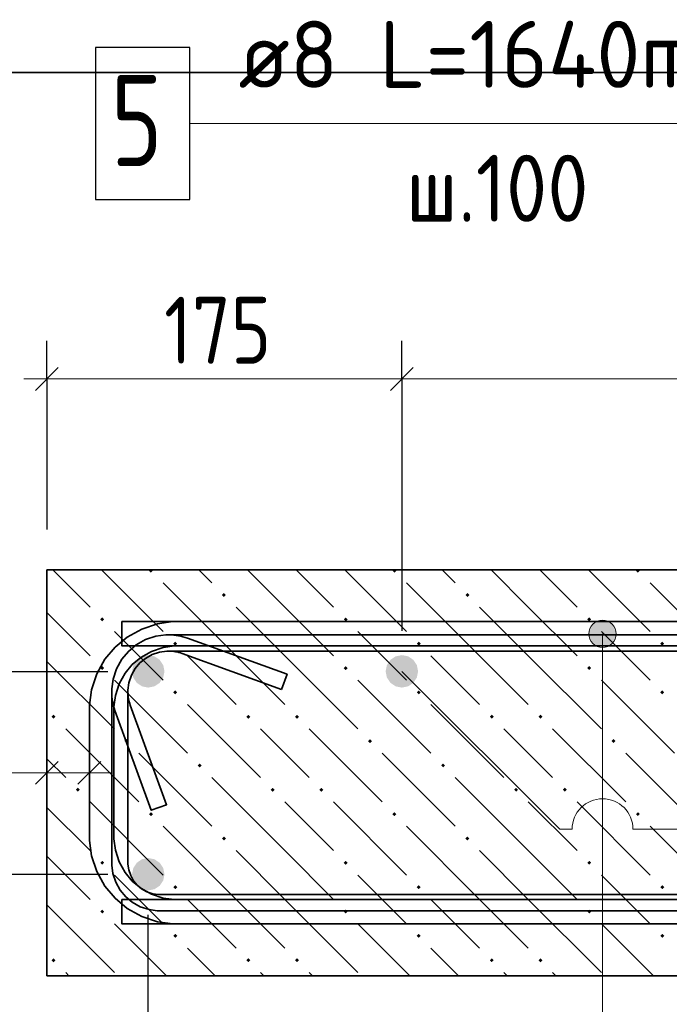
# Model space of a CAD drawing. Header units: millimetres. Extents: x 0 to 42000, y 0 to 29700.
# Tile 16 of 30: x 28828 to 30962, y 10356 to 13592. Entities that reach past the tile are written whole.
import ezdxf

# ---------------------------------------------------------------- set-up
doc = ezdxf.new("R2010")
doc.units = ezdxf.units.MM
doc.linetypes.add('______2', pattern=[270, 200, -70])
for name, color, linetype, lineweight in [('S1 ДОП Продольная арматура', 52, 'Continuous', 25), ('S1 Продольная арматура', 52, 'Continuous', 25), ('S2 ДОП Продольная арматура', 52, 'Continuous', 25), ('Standard', 7, 'Continuous', 25), ('Позиционная метка линия выноска', 7, 'Continuous', 13), ('Размерная выноска', 7, 'Continuous', 13), ('Хомут', 52, 'Continuous', 25)]:
    doc.layers.add(name, color=color, linetype=linetype, lineweight=lineweight)
doc.layers.add('ЖБ Пилон', color=7, linetype='______2', lineweight=13, true_color=0xa0a0a0)
doc.styles.add('ISOCPEUR', font='txt')

msp = doc.modelspace()

# ---------------------------------------------------------------- hatches: boundary and pattern name
at = {"layer": 'S1 ДОП Продольная арматура', "linetype": 'Continuous', "lineweight": 25, "transparency": 33554687}
msp.add_hatch(color=7, dxfattribs=at).paths.add_polyline_path([(30136.7, 11450.3), (30132.6, 11470.7), (30121.1, 11488), (30103.8, 11499.6), (30083.4, 11503.6), (30062.9, 11499.6), (30045.6, 11488), (30034.1, 11470.7), (30030, 11450.3), (30034.1, 11429.9), (30045.6, 11412.6), (30062.9, 11401), (30083.4, 11396.9), (30103.8, 11401), (30121.1, 11412.6), (30132.6, 11429.9)])
msp.add_hatch(color=7, dxfattribs=at).paths.add_polyline_path([(30136.7, 11450.3), (30132.6, 11470.7), (30121.1, 11488), (30103.8, 11499.6), (30083.4, 11503.6), (30062.9, 11499.6), (30045.6, 11488), (30034.1, 11470.7), (30030, 11450.3), (30034.1, 11429.9), (30045.6, 11412.6), (30062.9, 11401), (30083.4, 11396.9), (30103.8, 11401), (30121.1, 11412.6), (30132.6, 11429.9)])
at = {"layer": 'S1 Продольная арматура', "linetype": 'Continuous', "lineweight": 18, "transparency": 33554687}
for points in [[(29303.4, 11450.3), (29299.3, 11470.7), (29287.7, 11488), (29270.4, 11499.6), (29250, 11503.6), (29229.6, 11499.6), (29212.3, 11488), (29200.8, 11470.7), (29196.7, 11450.3), (29200.8, 11429.9), (29212.3, 11412.6), (29229.6, 11401), (29250, 11396.9), (29270.4, 11401), (29287.7, 11412.6), (29299.3, 11429.9)], [(29303.4, 11450.3), (29299.3, 11470.7), (29287.7, 11488), (29270.4, 11499.6), (29250, 11503.6), (29229.6, 11499.6), (29212.3, 11488), (29200.8, 11470.7), (29196.7, 11450.3), (29200.8, 11429.9), (29212.3, 11412.6), (29229.6, 11401), (29250, 11396.9), (29270.4, 11401), (29287.7, 11412.6), (29299.3, 11429.9)], [(29303.4, 10783.6), (29299.3, 10804), (29287.7, 10821.3), (29270.4, 10832.9), (29250, 10837), (29229.6, 10832.9), (29212.3, 10821.3), (29200.8, 10804), (29196.7, 10783.6), (29200.8, 10763.2), (29212.3, 10745.9), (29229.6, 10734.3), (29250, 10730.3), (29270.4, 10734.3), (29287.7, 10745.9), (29299.3, 10763.2)], [(29303.4, 10783.6), (29299.3, 10804), (29287.7, 10821.3), (29270.4, 10832.9), (29250, 10837), (29229.6, 10832.9), (29212.3, 10821.3), (29200.8, 10804), (29196.7, 10783.6), (29200.8, 10763.2), (29212.3, 10745.9), (29229.6, 10734.3), (29250, 10730.3), (29270.4, 10734.3), (29287.7, 10745.9), (29299.3, 10763.2)]]:
    msp.add_hatch(color=7, dxfattribs=at).paths.add_polyline_path(points)
at = {"layer": 'ЖБ Пилон', "linetype": 'Continuous', "lineweight": 18, "transparency": 33554687}
for points in [[(29252.2, 11781.1), (29254.7, 11783.6), (29262.7, 11783.6), (29265.2, 11781.1), (29258.7, 11774.6)], [(30052.2, 11781.1), (30054.7, 11783.6), (30062.7, 11783.6), (30065.2, 11781.1), (30058.7, 11774.6)], [(30852.2, 11781.1), (30854.7, 11783.6), (30862.7, 11783.6), (30865.2, 11781.1), (30858.7, 11774.6)], [(29492.2, 11701.1), (29498.7, 11707.6), (29505.2, 11701.1), (29498.7, 11694.6)], [(30292.2, 11701.1), (30298.7, 11707.6), (30305.2, 11701.1), (30298.7, 11694.6)], [(29092.2, 11621.1), (29098.7, 11627.6), (29105.2, 11621.1), (29098.7, 11614.6)], [(29892.2, 11621.1), (29898.7, 11627.6), (29905.2, 11621.1), (29898.7, 11614.6)], [(30692.2, 11621.1), (30698.7, 11627.6), (30705.2, 11621.1), (30698.7, 11614.6)], [(29332.2, 11541.1), (29338.7, 11547.6), (29345.2, 11541.1), (29338.7, 11534.6)], [(30132.2, 11541.1), (30138.7, 11547.6), (30145.2, 11541.1), (30138.7, 11534.6)], [(30932.2, 11541.1), (30938.7, 11547.6), (30945.2, 11541.1), (30938.7, 11534.6)], [(29092.2, 11461.1), (29098.7, 11467.6), (29105.2, 11461.1), (29098.7, 11454.6)], [(29892.2, 11461.1), (29898.7, 11467.6), (29905.2, 11461.1), (29898.7, 11454.6)], [(30692.2, 11461.1), (30698.7, 11467.6), (30705.2, 11461.1), (30698.7, 11454.6)], [(29332.2, 11381.1), (29338.7, 11387.6), (29345.2, 11381.1), (29338.7, 11374.6)], [(30132.2, 11381.1), (30138.7, 11387.6), (30145.2, 11381.1), (30138.7, 11374.6)], [(30932.2, 11381.1), (30938.7, 11387.6), (30945.2, 11381.1), (30938.7, 11374.6)], [(28932.2, 11301.1), (28938.7, 11307.6), (28945.2, 11301.1), (28938.7, 11294.6)], [(29572.2, 11301.1), (29578.7, 11307.6), (29585.2, 11301.1), (29578.7, 11294.6)], [(29732.2, 11301.1), (29738.7, 11307.6), (29745.2, 11301.1), (29738.7, 11294.6)], [(30372.2, 11301.1), (30378.7, 11307.6), (30385.2, 11301.1), (30378.7, 11294.6)], [(30532.2, 11301.1), (30538.7, 11307.6), (30545.2, 11301.1), (30538.7, 11294.6)], [(29172.2, 11221.1), (29178.7, 11227.6), (29185.2, 11221.1), (29178.7, 11214.6)], [(29972.2, 11221.1), (29978.7, 11227.6), (29985.2, 11221.1), (29978.7, 11214.6)], [(30772.2, 11221.1), (30778.7, 11227.6), (30785.2, 11221.1), (30778.7, 11214.6)], [(29412.2, 11141.1), (29418.7, 11147.6), (29425.2, 11141.1), (29418.7, 11134.6)], [(30212.2, 11141.1), (30218.7, 11147.6), (30225.2, 11141.1), (30218.7, 11134.6)], [(29012.2, 11061.1), (29018.7, 11067.6), (29025.2, 11061.1), (29018.7, 11054.6)], [(29652.2, 11061.1), (29658.7, 11067.6), (29665.2, 11061.1), (29658.7, 11054.6)], [(29812.2, 11061.1), (29818.7, 11067.6), (29825.2, 11061.1), (29818.7, 11054.6)], [(30452.2, 11061.1), (30458.7, 11067.6), (30465.2, 11061.1), (30458.7, 11054.6)], [(30612.2, 11061.1), (30618.7, 11067.6), (30625.2, 11061.1), (30618.7, 11054.6)], [(29252.2, 10981.1), (29258.7, 10987.6), (29265.2, 10981.1), (29258.7, 10974.6)], [(30052.2, 10981.1), (30058.7, 10987.6), (30065.2, 10981.1), (30058.7, 10974.6)], [(30852.2, 10981.1), (30858.7, 10987.6), (30865.2, 10981.1), (30858.7, 10974.6)], [(29492.2, 10901.1), (29498.7, 10907.6), (29505.2, 10901.1), (29498.7, 10894.6)], [(30292.2, 10901.1), (30298.7, 10907.6), (30305.2, 10901.1), (30298.7, 10894.6)], [(29092.2, 10821.1), (29098.7, 10827.6), (29105.2, 10821.1), (29098.7, 10814.6)], [(29892.2, 10821.1), (29898.7, 10827.6), (29905.2, 10821.1), (29898.7, 10814.6)], [(30692.2, 10821.1), (30698.7, 10827.6), (30705.2, 10821.1), (30698.7, 10814.6)], [(29332.2, 10741.1), (29338.7, 10747.6), (29345.2, 10741.1), (29338.7, 10734.6)], [(30132.2, 10741.1), (30138.7, 10747.6), (30145.2, 10741.1), (30138.7, 10734.6)], [(30932.2, 10741.1), (30938.7, 10747.6), (30945.2, 10741.1), (30938.7, 10734.6)], [(29092.2, 10661.1), (29098.7, 10667.6), (29105.2, 10661.1), (29098.7, 10654.6)], [(29892.2, 10661.1), (29898.7, 10667.6), (29905.2, 10661.1), (29898.7, 10654.6)], [(30692.2, 10661.1), (30698.7, 10667.6), (30705.2, 10661.1), (30698.7, 10654.6)], [(29332.2, 10581.1), (29338.7, 10587.6), (29345.2, 10581.1), (29338.7, 10574.6)], [(30132.2, 10581.1), (30138.7, 10587.6), (30145.2, 10581.1), (30138.7, 10574.6)], [(30932.2, 10581.1), (30938.7, 10587.6), (30945.2, 10581.1), (30938.7, 10574.6)], [(28932.2, 10501.1), (28938.7, 10507.6), (28945.2, 10501.1), (28938.7, 10494.6)], [(29572.2, 10501.1), (29578.7, 10507.6), (29585.2, 10501.1), (29578.7, 10494.6)], [(29732.2, 10501.1), (29738.7, 10507.6), (29745.2, 10501.1), (29738.7, 10494.6)], [(30372.2, 10501.1), (30378.7, 10507.6), (30385.2, 10501.1), (30378.7, 10494.6)], [(30532.2, 10501.1), (30538.7, 10507.6), (30545.2, 10501.1), (30538.7, 10494.6)]]:
    msp.add_hatch(color=7, dxfattribs=at).paths.add_polyline_path(points, flags=16)
at = {"layer": 'Позиционная метка линия выноска', "linetype": 'Continuous', "lineweight": 13, "transparency": 33554687}
for points in [[(30720.1, 11612.3), (30765.1, 11612.3), (30742.6, 11618.6)], [(30697.6, 11573.6), (30787.6, 11573.6), (30781.3, 11596.1)], [(30697.6, 11573.6), (30781.3, 11596.1), (30703.9, 11596.1)], [(30703.9, 11596.1), (30781.3, 11596.1), (30765.1, 11612.3)], [(30703.9, 11596.1), (30765.1, 11612.3), (30720.1, 11612.3)], [(30703.9, 11551.1), (30787.6, 11573.6), (30697.6, 11573.6)], [(30703.9, 11551.1), (30781.3, 11551.1), (30787.6, 11573.6)], [(30720.1, 11534.9), (30781.3, 11551.1), (30703.9, 11551.1)], [(30720.1, 11534.9), (30765.1, 11534.9), (30781.3, 11551.1)], [(30765.1, 11534.9), (30720.1, 11534.9), (30742.6, 11528.6)]]:
    msp.add_hatch(color=7, dxfattribs=at).paths.add_polyline_path(points)

# ---------------------------------------------------------------- linework, layer by layer
at = {"layer": 'S2 ДОП Продольная арматура', "color": 7, "linetype": 'Continuous', "lineweight": 35, "transparency": 33554687}
for points in [[(35336.7, 10620.3), (29331.1, 10620.3), (29280.9, 10627.3), (29228.6, 10644.5), (29180.5, 10671.4), (29140.9, 10704.5), (29107.8, 10744.1), (29080.9, 10792.2), (29063.7, 10844.5), (29056.7, 10894.7), (29056.7, 11339.2), (29063.7, 11389.4), (29080.9, 11441.7), (29107.8, 11489.8), (29140.9, 11529.4), (29180.5, 11562.5), (29228.6, 11589.4), (29280.9, 11606.6), (29331.1, 11613.6), (35336.7, 11613.6)], [(35336.7, 10620.3), (29331.1, 10620.3), (29280.9, 10627.3), (29228.6, 10644.5), (29180.5, 10671.4), (29140.9, 10704.5), (29107.8, 10744.1), (29080.9, 10792.2), (29063.7, 10844.5), (29056.7, 10894.7), (29056.7, 11339.2), (29063.7, 11389.4), (29080.9, 11441.7), (29107.8, 11489.8), (29140.9, 11529.4), (29180.5, 11562.5), (29228.6, 11589.4), (29280.9, 11606.6), (29331.1, 11613.6), (35336.7, 11613.6)], [(35336.7, 10620.3), (29331.1, 10620.3), (29280.9, 10627.3), (29228.6, 10644.5), (29180.5, 10671.4), (29140.9, 10704.5), (29107.8, 10744.1), (29080.9, 10792.2), (29063.7, 10844.5), (29056.7, 10894.7), (29056.7, 11339.2), (29063.7, 11389.4), (29080.9, 11441.7), (29107.8, 11489.8), (29140.9, 11529.4), (29180.5, 11562.5), (29228.6, 11589.4), (29280.9, 11606.6), (29331.1, 11613.6), (35336.7, 11613.6)], [(35336.7, 10620.3), (29331.1, 10620.3), (29280.9, 10627.3), (29228.6, 10644.5), (29180.5, 10671.4), (29140.9, 10704.5), (29107.8, 10744.1), (29080.9, 10792.2), (29063.7, 10844.5), (29056.7, 10894.7), (29056.7, 11339.2), (29063.7, 11389.4), (29080.9, 11441.7), (29107.8, 11489.8), (29140.9, 11529.4), (29180.5, 11562.5), (29228.6, 11589.4), (29280.9, 11606.6), (29331.1, 11613.6), (35336.7, 11613.6)], [(29163.4, 11613.6), (35168.9, 11613.6)], [(35163.4, 11533.6), (29163.4, 11533.6), (29163.4, 11613.6)], [(29163.4, 11613.6), (35168.9, 11613.6)], [(35163.4, 11533.6), (29163.4, 11533.6), (29163.4, 11613.6)], [(29163.4, 11613.6), (35168.9, 11613.6)], [(35163.4, 11533.6), (29163.4, 11533.6), (29163.4, 11613.6)], [(29163.4, 11613.6), (35168.9, 11613.6)], [(35163.4, 11533.6), (29163.4, 11533.6), (29163.4, 11613.6)], [(35336.7, 11533.6), (29336.7, 11533.6), (29299.1, 11528.4), (29261, 11515.8), (29226.1, 11496.3), (29197.7, 11472.6), (29174, 11444.2), (29154.5, 11409.3), (29141.9, 11371.2), (29136.7, 11333.7), (29136.7, 10900.2), (29141.9, 10862.7), (29154.5, 10824.6), (29174, 10789.7), (29197.7, 10761.3), (29226.1, 10737.6), (29261, 10718.1), (29299.1, 10705.5), (29336.7, 10700.3), (35336.7, 10700.3)], [(35336.7, 11533.6), (29336.7, 11533.6), (29299.1, 11528.4), (29261, 11515.8), (29226.1, 11496.3), (29197.7, 11472.6), (29174, 11444.2), (29154.5, 11409.3), (29141.9, 11371.2), (29136.7, 11333.7), (29136.7, 10900.2), (29141.9, 10862.7), (29154.5, 10824.6), (29174, 10789.7), (29197.7, 10761.3), (29226.1, 10737.6), (29261, 10718.1), (29299.1, 10705.5), (29336.7, 10700.3), (35336.7, 10700.3)], [(35336.7, 11533.6), (29336.7, 11533.6), (29299.1, 11528.4), (29261, 11515.8), (29226.1, 11496.3), (29197.7, 11472.6), (29174, 11444.2), (29154.5, 11409.3), (29141.9, 11371.2), (29136.7, 11333.7), (29136.7, 10900.2), (29141.9, 10862.7), (29154.5, 10824.6), (29174, 10789.7), (29197.7, 10761.3), (29226.1, 10737.6), (29261, 10718.1), (29299.1, 10705.5), (29336.7, 10700.3), (35336.7, 10700.3)], [(35336.7, 11533.6), (29336.7, 11533.6), (29299.1, 11528.4), (29261, 11515.8), (29226.1, 11496.3), (29197.7, 11472.6), (29174, 11444.2), (29154.5, 11409.3), (29141.9, 11371.2), (29136.7, 11333.7), (29136.7, 10900.2), (29141.9, 10862.7), (29154.5, 10824.6), (29174, 10789.7), (29197.7, 10761.3), (29226.1, 10737.6), (29261, 10718.1), (29299.1, 10705.5), (29336.7, 10700.3), (35336.7, 10700.3)], [(35168.9, 10620.3), (29163.4, 10620.3), (29163.4, 10700.3), (35163.4, 10700.3)], [(35168.9, 10620.3), (29163.4, 10620.3), (29163.4, 10700.3), (35163.4, 10700.3)], [(35168.9, 10620.3), (29163.4, 10620.3), (29163.4, 10700.3), (35163.4, 10700.3)], [(35168.9, 10620.3), (29163.4, 10620.3), (29163.4, 10700.3), (35163.4, 10700.3)]]:
    msp.add_lwpolyline(points, dxfattribs=at)
at = {"layer": 'Standard', "color": 7, "linetype": 'Continuous', "lineweight": -3, "transparency": 33554687}
for p, q in [((28916.7, 12411), (28916.7, 12536)), ((30083.4, 12411), (30083.4, 12536)), ((28916.7, 12411), (28916.7, 12286)), ((28916.7, 12411), (28916.7, 11916.9)), ((30083.4, 12411), (30083.4, 12286)), ((30083.4, 12411), (30083.4, 11583.6)), ((28127.4, 11450.3), (29116.7, 11450.3)), ((28916.7, 11116.9), (28916.7, 11241.9)), ((29056.7, 11116.9), (29056.7, 11241.9)), ((28916.7, 11116.9), (28916.7, 10991.9)), ((29056.7, 11116.9), (29056.7, 10991.9)), ((28127.4, 10783.6), (29116.7, 10783.6))]:
    msp.add_line(p, q, dxfattribs=at)
at = {"layer": 'Standard', "color": 7, "linetype": 'Continuous', "lineweight": 25, "transparency": 33554687}
for p, q in [((28879.2, 12373.5), (28954.2, 12448.5)), ((30045.9, 12373.5), (30120.9, 12448.5)), ((28954.2, 11154.4), (28879.2, 11079.4)), ((29094.2, 11154.4), (29019.2, 11079.4))]:
    msp.add_line(p, q, dxfattribs=at)
at = {"layer": 'Standard', "color": 7, "linetype": 'Continuous', "lineweight": 13, "transparency": 33554687}
for p, q in [((28916.7, 12411), (28841.7, 12411)), ((28916.7, 12411), (30083.4, 12411)), ((30083.4, 12411), (35083.4, 12411)), ((28916.7, 11116.9), (28841.7, 11116.9)), ((29056.7, 11116.9), (28916.7, 11116.9)), ((29056.7, 11116.9), (29131.7, 11116.9))]:
    msp.add_line(p, q, dxfattribs=at)
at = {"layer": 'Standard', "color": 254, "linetype": 'Continuous', "lineweight": 35, "true_color": 0xc4c4ff, "transparency": 33554687}
msp.add_lwpolyline([(26051.1, 8262.8), (38059.2, 8262.8), (38059.2, 13417.7), (26051.1, 13417.7), (26051.1, 8262.8)], dxfattribs=at)
at = {"layer": 'Standard', "color": 7, "linetype": 'Continuous', "lineweight": -3, "transparency": 33554687}
msp.add_lwpolyline([(29250, 9596.7), (29250, 9613.7), (29250, 9613.7), (29250, 9613.7), (29250, 9613.7), (29250, 9613.7), (29250, 9613.7), (29250, 9613.7), (29250, 9613.7), (29250, 10650.3)], dxfattribs=at)
at = {"layer": 'ЖБ Пилон', "color": 7, "linetype": 'Continuous', "lineweight": 35, "transparency": 33554687}
for p, q in [((28916.7, 11783.6), (28916.7, 10450.3)), ((35583.4, 11783.6), (28916.7, 11783.6)), ((28916.7, 10450.3), (35583.4, 10450.3))]:
    msp.add_line(p, q, dxfattribs=at)
at = {"layer": 'ЖБ Пилон', "color": 9, "linetype": 'Continuous', "lineweight": 18, "true_color": 0xc7c7c7, "transparency": 33554687}
for p, q in [((28936.2, 11783.6), (29058.7, 11661.1)), ((29096.2, 11783.6), (29298.7, 11581.1)), ((29416.2, 11783.6), (29458.7, 11741.1)), ((29698.7, 11661.1), (29576.2, 11783.6)), ((29736.2, 11783.6), (29858.7, 11661.1)), ((29896.2, 11783.6), (30098.7, 11581.1)), ((30216.2, 11783.6), (30258.7, 11741.1)), ((30498.7, 11661.1), (30376.2, 11783.6)), ((30536.2, 11783.6), (30658.7, 11661.1)), ((30696.2, 11783.6), (30898.7, 11581.1)), ((29538.7, 11501.1), (29298.7, 11741.1)), ((30338.7, 11501.1), (30098.7, 11741.1)), ((31138.7, 11501.1), (30898.7, 11741.1)), ((29538.7, 11661.1), (29698.7, 11501.1)), ((29698.7, 11661.1), (29858.7, 11501.1)), ((30338.7, 11661.1), (30498.7, 11501.1)), ((30498.7, 11661.1), (30658.7, 11501.1)), ((28916.7, 11643.1), (29058.7, 11501.1)), ((29218.7, 11501.1), (29138.7, 11581.1)), ((30018.7, 11501.1), (29938.7, 11581.1)), ((30818.7, 11501.1), (30738.7, 11581.1)), ((29298.7, 11421.1), (29218.7, 11501.1)), ((29378.7, 11501.1), (29538.7, 11341.1)), ((29538.7, 11501.1), (29698.7, 11341.1)), ((29698.7, 11501.1), (29938.7, 11261.1)), ((30098.7, 11421.1), (30018.7, 11501.1)), ((30178.7, 11501.1), (30338.7, 11341.1)), ((30338.7, 11501.1), (30498.7, 11341.1)), ((30498.7, 11501.1), (30738.7, 11261.1)), ((30898.7, 11421.1), (30818.7, 11501.1)), ((28916.7, 11483.1), (29138.7, 11261.1)), ((29138.7, 11421.1), (29378.7, 11181.1)), ((29938.7, 11421.1), (30178.7, 11181.1)), ((30738.7, 11421.1), (30978.7, 11181.1)), ((29378.7, 11341.1), (29618.7, 11101.1)), ((30178.7, 11341.1), (30418.7, 11101.1)), ((28978.7, 11261.1), (29218.7, 11021.1)), ((29698.7, 11181.1), (29618.7, 11261.1)), ((29778.7, 11261.1), (30018.7, 11021.1)), ((30498.7, 11181.1), (30418.7, 11261.1)), ((30578.7, 11261.1), (30818.7, 11021.1)), ((28978.7, 11101.1), (28916.7, 11163.1)), ((29218.7, 11181.1), (29458.7, 10941.1)), ((29778.7, 11101.1), (29698.7, 11181.1)), ((30018.7, 11181.1), (30258.7, 10941.1)), ((30578.7, 11101.1), (30498.7, 11181.1)), ((30818.7, 11181.1), (31058.7, 10941.1)), ((29698.7, 10861.1), (29458.7, 11101.1)), ((30498.7, 10861.1), (30258.7, 11101.1)), ((28916.7, 11003.1), (29058.7, 10861.1)), ((29058.7, 11021.1), (29298.7, 10781.1)), ((29698.7, 11021.1), (29858.7, 10861.1)), ((29858.7, 11021.1), (30098.7, 10781.1)), ((30498.7, 11021.1), (30658.7, 10861.1)), ((30658.7, 11021.1), (30898.7, 10781.1)), ((29538.7, 10701.1), (29298.7, 10941.1)), ((30338.7, 10701.1), (30098.7, 10941.1)), ((31138.7, 10701.1), (30898.7, 10941.1)), ((28916.7, 10843.1), (29058.7, 10701.1)), ((29538.7, 10861.1), (29698.7, 10701.1)), ((29698.7, 10861.1), (29858.7, 10701.1)), ((30338.7, 10861.1), (30498.7, 10701.1)), ((30498.7, 10861.1), (30658.7, 10701.1)), ((29218.7, 10701.1), (29138.7, 10781.1)), ((30018.7, 10701.1), (29938.7, 10781.1)), ((30818.7, 10701.1), (30738.7, 10781.1)), ((28916.7, 10683.1), (29138.7, 10461.1)), ((29298.7, 10621.1), (29218.7, 10701.1)), ((29378.7, 10701.1), (29538.7, 10541.1)), ((29538.7, 10701.1), (29698.7, 10541.1)), ((29698.7, 10701.1), (29938.7, 10461.1)), ((30098.7, 10621.1), (30018.7, 10701.1)), ((30178.7, 10701.1), (30338.7, 10541.1)), ((30338.7, 10701.1), (30498.7, 10541.1)), ((30498.7, 10701.1), (30738.7, 10461.1)), ((30898.7, 10621.1), (30818.7, 10701.1)), ((29138.7, 10621.1), (29309.5, 10450.3)), ((29938.7, 10621.1), (30109.5, 10450.3)), ((30738.7, 10621.1), (30909.5, 10450.3)), ((29378.7, 10541.1), (29469.5, 10450.3)), ((30178.7, 10541.1), (30269.5, 10450.3)), ((28978.7, 10461.1), (28989.5, 10450.3)), ((29629.5, 10450.3), (29618.7, 10461.1)), ((29778.7, 10461.1), (29789.5, 10450.3)), ((30429.5, 10450.3), (30418.7, 10461.1)), ((30578.7, 10461.1), (30589.5, 10450.3))]:
    msp.add_line(p, q, dxfattribs=at)
at = {"layer": 'Позиционная метка линия выноска', "color": 7, "linetype": 'Continuous', "lineweight": 13, "transparency": 33554687}
for p, q in [((30742.6, 11618.6), (30742.6, 11618.6)), ((30697.6, 11573.6), (30697.6, 11573.6)), ((30787.6, 11573.6), (30787.6, 11573.6)), ((30742.6, 11528.6), (30742.6, 11528.6))]:
    msp.add_line(p, q, dxfattribs=at)
for points in [[(29387, 13250.3), (31560.3, 13250.3), (31560.3, 11116.9), (31156.7, 11116.9)], [(28416, 8460.3), (30742.6, 8460.3), (30742.6, 11573.6)], [(30642.6, 10931.7), (30601.9, 10931.7), (30083.4, 11450.3)], [(31753.4, 11120.3), (31564.8, 10931.7), (30842.6, 10931.7)]]:
    msp.add_lwpolyline(points, dxfattribs=at)
msp.add_circle((30742.6, 11573.6), 45, dxfattribs=at)
msp.add_arc((30742.6, 10931.7), 100, 0, 180, dxfattribs=at)
at = {"layer": 'Размерная выноска', "color": 7, "linetype": 'Continuous', "lineweight": 13, "transparency": 33554687}
msp.add_line((28916.7, 11116.9), (28486.5, 11116.9), dxfattribs=at)
at = {"layer": 'Хомут', "color": 7, "linetype": 'Continuous', "lineweight": 25, "transparency": 33554687}
msp.add_lwpolyline([(29077, 13000.3), (29387, 13000.3), (29387, 13500.3), (29077, 13500.3), (29077, 13000.3)], dxfattribs=at)
at = {"layer": 'Хомут', "color": 7, "linetype": 'Continuous', "lineweight": 35, "transparency": 33554687}
for points in [[(33216.5, 11516.9), (29311.6, 11516.9), (29287.5, 11513.6), (29263.1, 11505.5), (29240.7, 11493), (29222.5, 11477.8), (29207.3, 11459.6), (29194.8, 11437.3), (29186.7, 11412.8), (29183.4, 11388.7), (29183.4, 11382.5), (29183.5, 11376.9), (29183.9, 11371.4), (29184.5, 11365.9), (29185.4, 11360.5), (29186.5, 11355.1), (29187.7, 11349.7), (29189.3, 11344.4), (29191, 11339.1), (29310, 11012.2), (29259.8, 10994), (29140.6, 11321.6), (29138.3, 11328.8), (29136.2, 11336.2), (29134.4, 11343.7), (29132.9, 11351.2), (29131.7, 11358.8), (29130.8, 11366.4), (29130.3, 11374.1), (29130, 11381.6), (29130, 11392.4), (29134.6, 11425), (29145.7, 11458.8), (29163.2, 11490), (29184.6, 11515.7), (29210.3, 11537.1), (29241.5, 11554.6), (29275.3, 11565.8), (29307.9, 11570.3), (33220.2, 11570.3)], [(33220.2, 10663.6), (29279.8, 10663.6), (29252.5, 10667.4), (29224, 10676.8), (29197.7, 10691.5), (29176, 10709.6), (29157.9, 10731.3), (29143.2, 10757.5), (29133.8, 10786.1), (29130, 10813.4), (29130, 11392.4), (29134.6, 11425), (29145.7, 11458.8), (29163.2, 11490), (29184.6, 11515.7), (29210.3, 11537.1), (29241.5, 11554.6), (29275.3, 11565.8), (29307.9, 11570.3), (29318.7, 11570.3), (29326.2, 11570), (29333.9, 11569.5), (29341.5, 11568.6), (29349.1, 11567.4), (29356.6, 11566), (29364.1, 11564.2), (29371.5, 11562), (29378.7, 11559.7), (29706.3, 11440.5), (29688.1, 11390.3)], [(33216.5, 11516.9), (29311.6, 11516.9), (29287.5, 11513.6), (29263.1, 11505.5), (29240.7, 11493), (29222.5, 11477.8), (29207.3, 11459.6), (29194.8, 11437.3), (29186.7, 11412.8), (29183.4, 11388.7), (29183.4, 11382.5), (29183.5, 11376.9), (29183.9, 11371.4), (29184.5, 11365.9), (29185.4, 11360.5), (29186.5, 11355.1), (29187.7, 11349.7), (29189.3, 11344.4), (29191, 11339.1), (29310, 11012.2), (29259.8, 10994), (29140.6, 11321.6), (29138.3, 11328.8), (29136.2, 11336.2), (29134.4, 11343.7), (29132.9, 11351.2), (29131.7, 11358.8), (29130.8, 11366.4), (29130.3, 11374.1), (29130, 11381.6), (29130, 11392.4), (29134.6, 11425), (29145.7, 11458.8), (29163.2, 11490), (29184.6, 11515.7), (29210.3, 11537.1), (29241.5, 11554.6), (29275.3, 11565.8), (29307.9, 11570.3), (33220.2, 11570.3)], [(33220.2, 10663.6), (29279.8, 10663.6), (29252.5, 10667.4), (29224, 10676.8), (29197.7, 10691.5), (29176, 10709.6), (29157.9, 10731.3), (29143.2, 10757.5), (29133.8, 10786.1), (29130, 10813.4), (29130, 11392.4), (29134.6, 11425), (29145.7, 11458.8), (29163.2, 11490), (29184.6, 11515.7), (29210.3, 11537.1), (29241.5, 11554.6), (29275.3, 11565.8), (29307.9, 11570.3), (29318.7, 11570.3), (29326.2, 11570), (29333.9, 11569.5), (29341.5, 11568.6), (29349.1, 11567.4), (29356.6, 11566), (29364.1, 11564.2), (29371.5, 11562), (29378.7, 11559.7), (29706.3, 11440.5), (29688.1, 11390.3)], [(33216.5, 11516.9), (29311.6, 11516.9), (29287.5, 11513.6), (29263.1, 11505.5), (29240.7, 11493), (29222.5, 11477.8), (29207.3, 11459.6), (29194.8, 11437.3), (29186.7, 11412.8), (29183.4, 11388.7), (29183.4, 11382.5), (29183.5, 11376.9), (29183.9, 11371.4), (29184.5, 11365.9), (29185.4, 11360.5), (29186.5, 11355.1), (29187.7, 11349.7), (29189.3, 11344.4), (29191, 11339.1), (29310, 11012.2), (29259.8, 10994), (29140.6, 11321.6), (29138.3, 11328.8), (29136.2, 11336.2), (29134.4, 11343.7), (29132.9, 11351.2), (29131.7, 11358.8), (29130.8, 11366.4), (29130.3, 11374.1), (29130, 11381.6), (29130, 11392.4), (29134.6, 11425), (29145.7, 11458.8), (29163.2, 11490), (29184.6, 11515.7), (29210.3, 11537.1), (29241.5, 11554.6), (29275.3, 11565.8), (29307.9, 11570.3), (33220.2, 11570.3)], [(33220.2, 10663.6), (29279.8, 10663.6), (29252.5, 10667.4), (29224, 10676.8), (29197.7, 10691.5), (29176, 10709.6), (29157.9, 10731.3), (29143.2, 10757.5), (29133.8, 10786.1), (29130, 10813.4), (29130, 11392.4), (29134.6, 11425), (29145.7, 11458.8), (29163.2, 11490), (29184.6, 11515.7), (29210.3, 11537.1), (29241.5, 11554.6), (29275.3, 11565.8), (29307.9, 11570.3), (29318.7, 11570.3), (29326.2, 11570), (29333.9, 11569.5), (29341.5, 11568.6), (29349.1, 11567.4), (29356.6, 11566), (29364.1, 11564.2), (29371.5, 11562), (29378.7, 11559.7), (29706.3, 11440.5), (29688.1, 11390.3)], [(33216.5, 11516.9), (29311.6, 11516.9), (29287.5, 11513.6), (29263.1, 11505.5), (29240.7, 11493), (29222.5, 11477.8), (29207.3, 11459.6), (29194.8, 11437.3), (29186.7, 11412.8), (29183.4, 11388.7), (29183.4, 11382.5), (29183.5, 11376.9), (29183.9, 11371.4), (29184.5, 11365.9), (29185.4, 11360.5), (29186.5, 11355.1), (29187.7, 11349.7), (29189.3, 11344.4), (29191, 11339.1), (29310, 11012.2), (29259.8, 10994), (29140.6, 11321.6), (29138.3, 11328.8), (29136.2, 11336.2), (29134.4, 11343.7), (29132.9, 11351.2), (29131.7, 11358.8), (29130.8, 11366.4), (29130.3, 11374.1), (29130, 11381.6), (29130, 11392.4), (29134.6, 11425), (29145.7, 11458.8), (29163.2, 11490), (29184.6, 11515.7), (29210.3, 11537.1), (29241.5, 11554.6), (29275.3, 11565.8), (29307.9, 11570.3), (33220.2, 11570.3)], [(33220.2, 10663.6), (29279.8, 10663.6), (29252.5, 10667.4), (29224, 10676.8), (29197.7, 10691.5), (29176, 10709.6), (29157.9, 10731.3), (29143.2, 10757.5), (29133.8, 10786.1), (29130, 10813.4), (29130, 11392.4), (29134.6, 11425), (29145.7, 11458.8), (29163.2, 11490), (29184.6, 11515.7), (29210.3, 11537.1), (29241.5, 11554.6), (29275.3, 11565.8), (29307.9, 11570.3), (29318.7, 11570.3), (29326.2, 11570), (29333.9, 11569.5), (29341.5, 11568.6), (29349.1, 11567.4), (29356.6, 11566), (29364.1, 11564.2), (29371.5, 11562), (29378.7, 11559.7), (29706.3, 11440.5), (29688.1, 11390.3)], [(33216.5, 11516.9), (29311.6, 11516.9), (29287.5, 11513.6), (29263.1, 11505.5), (29240.7, 11493), (29222.5, 11477.8), (29207.3, 11459.6), (29194.8, 11437.3), (29186.7, 11412.8), (29183.4, 11388.7), (29183.4, 11382.5), (29183.5, 11376.9), (29183.9, 11371.4), (29184.5, 11365.9), (29185.4, 11360.5), (29186.5, 11355.1), (29187.7, 11349.7), (29189.3, 11344.4), (29191, 11339.1), (29310, 11012.2), (29259.8, 10994), (29140.6, 11321.6), (29138.3, 11328.8), (29136.2, 11336.2), (29134.4, 11343.7), (29132.9, 11351.2), (29131.7, 11358.8), (29130.8, 11366.4), (29130.3, 11374.1), (29130, 11381.6), (29130, 11392.4), (29134.6, 11425), (29145.7, 11458.8), (29163.2, 11490), (29184.6, 11515.7), (29210.3, 11537.1), (29241.5, 11554.6), (29275.3, 11565.8), (29307.9, 11570.3), (33220.2, 11570.3)], [(33220.2, 10663.6), (29279.8, 10663.6), (29252.5, 10667.4), (29224, 10676.8), (29197.7, 10691.5), (29176, 10709.6), (29157.9, 10731.3), (29143.2, 10757.5), (29133.8, 10786.1), (29130, 10813.4), (29130, 11392.4), (29134.6, 11425), (29145.7, 11458.8), (29163.2, 11490), (29184.6, 11515.7), (29210.3, 11537.1), (29241.5, 11554.6), (29275.3, 11565.8), (29307.9, 11570.3), (29318.7, 11570.3), (29326.2, 11570), (29333.9, 11569.5), (29341.5, 11568.6), (29349.1, 11567.4), (29356.6, 11566), (29364.1, 11564.2), (29371.5, 11562), (29378.7, 11559.7), (29706.3, 11440.5), (29688.1, 11390.3)], [(33216.5, 11516.9), (29311.6, 11516.9), (29287.5, 11513.6), (29263.1, 11505.5), (29240.7, 11493), (29222.5, 11477.8), (29207.3, 11459.6), (29194.8, 11437.3), (29186.7, 11412.8), (29183.4, 11388.7), (29183.4, 11382.5), (29183.5, 11376.9), (29183.9, 11371.4), (29184.5, 11365.9), (29185.4, 11360.5), (29186.5, 11355.1), (29187.7, 11349.7), (29189.3, 11344.4), (29191, 11339.1), (29310, 11012.2), (29259.8, 10994), (29140.6, 11321.6), (29138.3, 11328.8), (29136.2, 11336.2), (29134.4, 11343.7), (29132.9, 11351.2), (29131.7, 11358.8), (29130.8, 11366.4), (29130.3, 11374.1), (29130, 11381.6), (29130, 11392.4), (29134.6, 11425), (29145.7, 11458.8), (29163.2, 11490), (29184.6, 11515.7), (29210.3, 11537.1), (29241.5, 11554.6), (29275.3, 11565.8), (29307.9, 11570.3), (33220.2, 11570.3)], [(33220.2, 10663.6), (29279.8, 10663.6), (29252.5, 10667.4), (29224, 10676.8), (29197.7, 10691.5), (29176, 10709.6), (29157.9, 10731.3), (29143.2, 10757.5), (29133.8, 10786.1), (29130, 10813.4), (29130, 11392.4), (29134.6, 11425), (29145.7, 11458.8), (29163.2, 11490), (29184.6, 11515.7), (29210.3, 11537.1), (29241.5, 11554.6), (29275.3, 11565.8), (29307.9, 11570.3), (29318.7, 11570.3), (29326.2, 11570), (29333.9, 11569.5), (29341.5, 11568.6), (29349.1, 11567.4), (29356.6, 11566), (29364.1, 11564.2), (29371.5, 11562), (29378.7, 11559.7), (29706.3, 11440.5), (29688.1, 11390.3)], [(33216.5, 11516.9), (29311.6, 11516.9), (29287.5, 11513.6), (29263.1, 11505.5), (29240.7, 11493), (29222.5, 11477.8), (29207.3, 11459.6), (29194.8, 11437.3), (29186.7, 11412.8), (29183.4, 11388.7), (29183.4, 11382.5), (29183.5, 11376.9), (29183.9, 11371.4), (29184.5, 11365.9), (29185.4, 11360.5), (29186.5, 11355.1), (29187.7, 11349.7), (29189.3, 11344.4), (29191, 11339.1), (29310, 11012.2), (29259.8, 10994), (29140.6, 11321.6), (29138.3, 11328.8), (29136.2, 11336.2), (29134.4, 11343.7), (29132.9, 11351.2), (29131.7, 11358.8), (29130.8, 11366.4), (29130.3, 11374.1), (29130, 11381.6), (29130, 11392.4), (29134.6, 11425), (29145.7, 11458.8), (29163.2, 11490), (29184.6, 11515.7), (29210.3, 11537.1), (29241.5, 11554.6), (29275.3, 11565.8), (29307.9, 11570.3), (33220.2, 11570.3)], [(33220.2, 10663.6), (29279.8, 10663.6), (29252.5, 10667.4), (29224, 10676.8), (29197.7, 10691.5), (29176, 10709.6), (29157.9, 10731.3), (29143.2, 10757.5), (29133.8, 10786.1), (29130, 10813.4), (29130, 11392.4), (29134.6, 11425), (29145.7, 11458.8), (29163.2, 11490), (29184.6, 11515.7), (29210.3, 11537.1), (29241.5, 11554.6), (29275.3, 11565.8), (29307.9, 11570.3), (29318.7, 11570.3), (29326.2, 11570), (29333.9, 11569.5), (29341.5, 11568.6), (29349.1, 11567.4), (29356.6, 11566), (29364.1, 11564.2), (29371.5, 11562), (29378.7, 11559.7), (29706.3, 11440.5), (29688.1, 11390.3)], [(33216.5, 11516.9), (29311.6, 11516.9), (29287.5, 11513.6), (29263.1, 11505.5), (29240.7, 11493), (29222.5, 11477.8), (29207.3, 11459.6), (29194.8, 11437.3), (29186.7, 11412.8), (29183.4, 11388.7), (29183.4, 11382.5), (29183.5, 11376.9), (29183.9, 11371.4), (29184.5, 11365.9), (29185.4, 11360.5), (29186.5, 11355.1), (29187.7, 11349.7), (29189.3, 11344.4), (29191, 11339.1), (29310, 11012.2), (29259.8, 10994), (29140.6, 11321.6), (29138.3, 11328.8), (29136.2, 11336.2), (29134.4, 11343.7), (29132.9, 11351.2), (29131.7, 11358.8), (29130.8, 11366.4), (29130.3, 11374.1), (29130, 11381.6), (29130, 11392.4), (29134.6, 11425), (29145.7, 11458.8), (29163.2, 11490), (29184.6, 11515.7), (29210.3, 11537.1), (29241.5, 11554.6), (29275.3, 11565.8), (29307.9, 11570.3), (33220.2, 11570.3)], [(33220.2, 10663.6), (29279.8, 10663.6), (29252.5, 10667.4), (29224, 10676.8), (29197.7, 10691.5), (29176, 10709.6), (29157.9, 10731.3), (29143.2, 10757.5), (29133.8, 10786.1), (29130, 10813.4), (29130, 11392.4), (29134.6, 11425), (29145.7, 11458.8), (29163.2, 11490), (29184.6, 11515.7), (29210.3, 11537.1), (29241.5, 11554.6), (29275.3, 11565.8), (29307.9, 11570.3), (29318.7, 11570.3), (29326.2, 11570), (29333.9, 11569.5), (29341.5, 11568.6), (29349.1, 11567.4), (29356.6, 11566), (29364.1, 11564.2), (29371.5, 11562), (29378.7, 11559.7), (29706.3, 11440.5), (29688.1, 11390.3)], [(33216.5, 11516.9), (29311.6, 11516.9), (29287.5, 11513.6), (29263.1, 11505.5), (29240.7, 11493), (29222.5, 11477.8), (29207.3, 11459.6), (29194.8, 11437.3), (29186.7, 11412.8), (29183.4, 11388.7), (29183.4, 11382.5), (29183.5, 11376.9), (29183.9, 11371.4), (29184.5, 11365.9), (29185.4, 11360.5), (29186.5, 11355.1), (29187.7, 11349.7), (29189.3, 11344.4), (29191, 11339.1), (29310, 11012.2), (29259.8, 10994), (29140.6, 11321.6), (29138.3, 11328.8), (29136.2, 11336.2), (29134.4, 11343.7), (29132.9, 11351.2), (29131.7, 11358.8), (29130.8, 11366.4), (29130.3, 11374.1), (29130, 11381.6), (29130, 11392.4), (29134.6, 11425), (29145.7, 11458.8), (29163.2, 11490), (29184.6, 11515.7), (29210.3, 11537.1), (29241.5, 11554.6), (29275.3, 11565.8), (29307.9, 11570.3), (33220.2, 11570.3)], [(33220.2, 10663.6), (29279.8, 10663.6), (29252.5, 10667.4), (29224, 10676.8), (29197.7, 10691.5), (29176, 10709.6), (29157.9, 10731.3), (29143.2, 10757.5), (29133.8, 10786.1), (29130, 10813.4), (29130, 11392.4), (29134.6, 11425), (29145.7, 11458.8), (29163.2, 11490), (29184.6, 11515.7), (29210.3, 11537.1), (29241.5, 11554.6), (29275.3, 11565.8), (29307.9, 11570.3), (29318.7, 11570.3), (29326.2, 11570), (29333.9, 11569.5), (29341.5, 11568.6), (29349.1, 11567.4), (29356.6, 11566), (29364.1, 11564.2), (29371.5, 11562), (29378.7, 11559.7), (29706.3, 11440.5), (29688.1, 11390.3)], [(33216.5, 11516.9), (29311.6, 11516.9), (29287.5, 11513.6), (29263.1, 11505.5), (29240.7, 11493), (29222.5, 11477.8), (29207.3, 11459.6), (29194.8, 11437.3), (29186.7, 11412.8), (29183.4, 11388.7), (29183.4, 11382.5), (29183.5, 11376.9), (29183.9, 11371.4), (29184.5, 11365.9), (29185.4, 11360.5), (29186.5, 11355.1), (29187.7, 11349.7), (29189.3, 11344.4), (29191, 11339.1), (29310, 11012.2), (29259.8, 10994), (29140.6, 11321.6), (29138.3, 11328.8), (29136.2, 11336.2), (29134.4, 11343.7), (29132.9, 11351.2), (29131.7, 11358.8), (29130.8, 11366.4), (29130.3, 11374.1), (29130, 11381.6), (29130, 11392.4), (29134.6, 11425), (29145.7, 11458.8), (29163.2, 11490), (29184.6, 11515.7), (29210.3, 11537.1), (29241.5, 11554.6), (29275.3, 11565.8), (29307.9, 11570.3), (33220.2, 11570.3)], [(33220.2, 10663.6), (29279.8, 10663.6), (29252.5, 10667.4), (29224, 10676.8), (29197.7, 10691.5), (29176, 10709.6), (29157.9, 10731.3), (29143.2, 10757.5), (29133.8, 10786.1), (29130, 10813.4), (29130, 11392.4), (29134.6, 11425), (29145.7, 11458.8), (29163.2, 11490), (29184.6, 11515.7), (29210.3, 11537.1), (29241.5, 11554.6), (29275.3, 11565.8), (29307.9, 11570.3), (29318.7, 11570.3), (29326.2, 11570), (29333.9, 11569.5), (29341.5, 11568.6), (29349.1, 11567.4), (29356.6, 11566), (29364.1, 11564.2), (29371.5, 11562), (29378.7, 11559.7), (29706.3, 11440.5), (29688.1, 11390.3)], [(33216.5, 11516.9), (29311.6, 11516.9), (29287.5, 11513.6), (29263.1, 11505.5), (29240.7, 11493), (29222.5, 11477.8), (29207.3, 11459.6), (29194.8, 11437.3), (29186.7, 11412.8), (29183.4, 11388.7), (29183.4, 11382.5), (29183.5, 11376.9), (29183.9, 11371.4), (29184.5, 11365.9), (29185.4, 11360.5), (29186.5, 11355.1), (29187.7, 11349.7), (29189.3, 11344.4), (29191, 11339.1), (29310, 11012.2), (29259.8, 10994), (29140.6, 11321.6), (29138.3, 11328.8), (29136.2, 11336.2), (29134.4, 11343.7), (29132.9, 11351.2), (29131.7, 11358.8), (29130.8, 11366.4), (29130.3, 11374.1), (29130, 11381.6), (29130, 11392.4), (29134.6, 11425), (29145.7, 11458.8), (29163.2, 11490), (29184.6, 11515.7), (29210.3, 11537.1), (29241.5, 11554.6), (29275.3, 11565.8), (29307.9, 11570.3), (33220.2, 11570.3)], [(33220.2, 10663.6), (29279.8, 10663.6), (29252.5, 10667.4), (29224, 10676.8), (29197.7, 10691.5), (29176, 10709.6), (29157.9, 10731.3), (29143.2, 10757.5), (29133.8, 10786.1), (29130, 10813.4), (29130, 11392.4), (29134.6, 11425), (29145.7, 11458.8), (29163.2, 11490), (29184.6, 11515.7), (29210.3, 11537.1), (29241.5, 11554.6), (29275.3, 11565.8), (29307.9, 11570.3), (29318.7, 11570.3), (29326.2, 11570), (29333.9, 11569.5), (29341.5, 11568.6), (29349.1, 11567.4), (29356.6, 11566), (29364.1, 11564.2), (29371.5, 11562), (29378.7, 11559.7), (29706.3, 11440.5), (29688.1, 11390.3)], [(33216.5, 11516.9), (29311.6, 11516.9), (29287.5, 11513.6), (29263.1, 11505.5), (29240.7, 11493), (29222.5, 11477.8), (29207.3, 11459.6), (29194.8, 11437.3), (29186.7, 11412.8), (29183.4, 11388.7), (29183.4, 11382.5), (29183.5, 11376.9), (29183.9, 11371.4), (29184.5, 11365.9), (29185.4, 11360.5), (29186.5, 11355.1), (29187.7, 11349.7), (29189.3, 11344.4), (29191, 11339.1), (29310, 11012.2), (29259.8, 10994), (29140.6, 11321.6), (29138.3, 11328.8), (29136.2, 11336.2), (29134.4, 11343.7), (29132.9, 11351.2), (29131.7, 11358.8), (29130.8, 11366.4), (29130.3, 11374.1), (29130, 11381.6), (29130, 11392.4), (29134.6, 11425), (29145.7, 11458.8), (29163.2, 11490), (29184.6, 11515.7), (29210.3, 11537.1), (29241.5, 11554.6), (29275.3, 11565.8), (29307.9, 11570.3), (33220.2, 11570.3)], [(33220.2, 10663.6), (29279.8, 10663.6), (29252.5, 10667.4), (29224, 10676.8), (29197.7, 10691.5), (29176, 10709.6), (29157.9, 10731.3), (29143.2, 10757.5), (29133.8, 10786.1), (29130, 10813.4), (29130, 11392.4), (29134.6, 11425), (29145.7, 11458.8), (29163.2, 11490), (29184.6, 11515.7), (29210.3, 11537.1), (29241.5, 11554.6), (29275.3, 11565.8), (29307.9, 11570.3), (29318.7, 11570.3), (29326.2, 11570), (29333.9, 11569.5), (29341.5, 11568.6), (29349.1, 11567.4), (29356.6, 11566), (29364.1, 11564.2), (29371.5, 11562), (29378.7, 11559.7), (29706.3, 11440.5), (29688.1, 11390.3)], [(29688.1, 11390.3), (29361.2, 11509.3), (29355.9, 11511), (29350.6, 11512.6), (29345.2, 11513.9), (29339.8, 11514.9), (29334.4, 11515.8), (29329, 11516.4), (29323.4, 11516.8), (29317.8, 11516.9), (29311.6, 11516.9), (29287.5, 11513.6), (29263.1, 11505.5), (29240.7, 11493), (29222.5, 11477.8), (29207.3, 11459.6), (29194.8, 11437.3), (29186.7, 11412.8), (29183.4, 11388.7), (29183.4, 10817.1), (29186, 10798.2), (29192.3, 10779.1), (29202.1, 10761.7), (29213.9, 10747.5), (29228.1, 10735.6), (29245.5, 10725.9), (29264.6, 10719.6), (29283.5, 10716.9), (33216.5, 10716.9)], [(29688.1, 11390.3), (29361.2, 11509.3), (29355.9, 11511), (29350.6, 11512.6), (29345.2, 11513.9), (29339.8, 11514.9), (29334.4, 11515.8), (29329, 11516.4), (29323.4, 11516.8), (29317.8, 11516.9), (29311.6, 11516.9), (29287.5, 11513.6), (29263.1, 11505.5), (29240.7, 11493), (29222.5, 11477.8), (29207.3, 11459.6), (29194.8, 11437.3), (29186.7, 11412.8), (29183.4, 11388.7), (29183.4, 10817.1), (29186, 10798.2), (29192.3, 10779.1), (29202.1, 10761.7), (29213.9, 10747.5), (29228.1, 10735.6), (29245.5, 10725.9), (29264.6, 10719.6), (29283.5, 10716.9), (33216.5, 10716.9)], [(29688.1, 11390.3), (29361.2, 11509.3), (29355.9, 11511), (29350.6, 11512.6), (29345.2, 11513.9), (29339.8, 11514.9), (29334.4, 11515.8), (29329, 11516.4), (29323.4, 11516.8), (29317.8, 11516.9), (29311.6, 11516.9), (29287.5, 11513.6), (29263.1, 11505.5), (29240.7, 11493), (29222.5, 11477.8), (29207.3, 11459.6), (29194.8, 11437.3), (29186.7, 11412.8), (29183.4, 11388.7), (29183.4, 10817.1), (29186, 10798.2), (29192.3, 10779.1), (29202.1, 10761.7), (29213.9, 10747.5), (29228.1, 10735.6), (29245.5, 10725.9), (29264.6, 10719.6), (29283.5, 10716.9), (33216.5, 10716.9)], [(29688.1, 11390.3), (29361.2, 11509.3), (29355.9, 11511), (29350.6, 11512.6), (29345.2, 11513.9), (29339.8, 11514.9), (29334.4, 11515.8), (29329, 11516.4), (29323.4, 11516.8), (29317.8, 11516.9), (29311.6, 11516.9), (29287.5, 11513.6), (29263.1, 11505.5), (29240.7, 11493), (29222.5, 11477.8), (29207.3, 11459.6), (29194.8, 11437.3), (29186.7, 11412.8), (29183.4, 11388.7), (29183.4, 10817.1), (29186, 10798.2), (29192.3, 10779.1), (29202.1, 10761.7), (29213.9, 10747.5), (29228.1, 10735.6), (29245.5, 10725.9), (29264.6, 10719.6), (29283.5, 10716.9), (33216.5, 10716.9)], [(29688.1, 11390.3), (29361.2, 11509.3), (29355.9, 11511), (29350.6, 11512.6), (29345.2, 11513.9), (29339.8, 11514.9), (29334.4, 11515.8), (29329, 11516.4), (29323.4, 11516.8), (29317.8, 11516.9), (29311.6, 11516.9), (29287.5, 11513.6), (29263.1, 11505.5), (29240.7, 11493), (29222.5, 11477.8), (29207.3, 11459.6), (29194.8, 11437.3), (29186.7, 11412.8), (29183.4, 11388.7), (29183.4, 10817.1), (29186, 10798.2), (29192.3, 10779.1), (29202.1, 10761.7), (29213.9, 10747.5), (29228.1, 10735.6), (29245.5, 10725.9), (29264.6, 10719.6), (29283.5, 10716.9), (33216.5, 10716.9)], [(29688.1, 11390.3), (29361.2, 11509.3), (29355.9, 11511), (29350.6, 11512.6), (29345.2, 11513.9), (29339.8, 11514.9), (29334.4, 11515.8), (29329, 11516.4), (29323.4, 11516.8), (29317.8, 11516.9), (29311.6, 11516.9), (29287.5, 11513.6), (29263.1, 11505.5), (29240.7, 11493), (29222.5, 11477.8), (29207.3, 11459.6), (29194.8, 11437.3), (29186.7, 11412.8), (29183.4, 11388.7), (29183.4, 10817.1), (29186, 10798.2), (29192.3, 10779.1), (29202.1, 10761.7), (29213.9, 10747.5), (29228.1, 10735.6), (29245.5, 10725.9), (29264.6, 10719.6), (29283.5, 10716.9), (33216.5, 10716.9)], [(29688.1, 11390.3), (29361.2, 11509.3), (29355.9, 11511), (29350.6, 11512.6), (29345.2, 11513.9), (29339.8, 11514.9), (29334.4, 11515.8), (29329, 11516.4), (29323.4, 11516.8), (29317.8, 11516.9), (29311.6, 11516.9), (29287.5, 11513.6), (29263.1, 11505.5), (29240.7, 11493), (29222.5, 11477.8), (29207.3, 11459.6), (29194.8, 11437.3), (29186.7, 11412.8), (29183.4, 11388.7), (29183.4, 10817.1), (29186, 10798.2), (29192.3, 10779.1), (29202.1, 10761.7), (29213.9, 10747.5), (29228.1, 10735.6), (29245.5, 10725.9), (29264.6, 10719.6), (29283.5, 10716.9), (33216.5, 10716.9)], [(29688.1, 11390.3), (29361.2, 11509.3), (29355.9, 11511), (29350.6, 11512.6), (29345.2, 11513.9), (29339.8, 11514.9), (29334.4, 11515.8), (29329, 11516.4), (29323.4, 11516.8), (29317.8, 11516.9), (29311.6, 11516.9), (29287.5, 11513.6), (29263.1, 11505.5), (29240.7, 11493), (29222.5, 11477.8), (29207.3, 11459.6), (29194.8, 11437.3), (29186.7, 11412.8), (29183.4, 11388.7), (29183.4, 10817.1), (29186, 10798.2), (29192.3, 10779.1), (29202.1, 10761.7), (29213.9, 10747.5), (29228.1, 10735.6), (29245.5, 10725.9), (29264.6, 10719.6), (29283.5, 10716.9), (33216.5, 10716.9)], [(29688.1, 11390.3), (29361.2, 11509.3), (29355.9, 11511), (29350.6, 11512.6), (29345.2, 11513.9), (29339.8, 11514.9), (29334.4, 11515.8), (29329, 11516.4), (29323.4, 11516.8), (29317.8, 11516.9), (29311.6, 11516.9), (29287.5, 11513.6), (29263.1, 11505.5), (29240.7, 11493), (29222.5, 11477.8), (29207.3, 11459.6), (29194.8, 11437.3), (29186.7, 11412.8), (29183.4, 11388.7), (29183.4, 10817.1), (29186, 10798.2), (29192.3, 10779.1), (29202.1, 10761.7), (29213.9, 10747.5), (29228.1, 10735.6), (29245.5, 10725.9), (29264.6, 10719.6), (29283.5, 10716.9), (33216.5, 10716.9)], [(29688.1, 11390.3), (29361.2, 11509.3), (29355.9, 11511), (29350.6, 11512.6), (29345.2, 11513.9), (29339.8, 11514.9), (29334.4, 11515.8), (29329, 11516.4), (29323.4, 11516.8), (29317.8, 11516.9), (29311.6, 11516.9), (29287.5, 11513.6), (29263.1, 11505.5), (29240.7, 11493), (29222.5, 11477.8), (29207.3, 11459.6), (29194.8, 11437.3), (29186.7, 11412.8), (29183.4, 11388.7), (29183.4, 10817.1), (29186, 10798.2), (29192.3, 10779.1), (29202.1, 10761.7), (29213.9, 10747.5), (29228.1, 10735.6), (29245.5, 10725.9), (29264.6, 10719.6), (29283.5, 10716.9), (33216.5, 10716.9)], [(29688.1, 11390.3), (29361.2, 11509.3), (29355.9, 11511), (29350.6, 11512.6), (29345.2, 11513.9), (29339.8, 11514.9), (29334.4, 11515.8), (29329, 11516.4), (29323.4, 11516.8), (29317.8, 11516.9), (29311.6, 11516.9), (29287.5, 11513.6), (29263.1, 11505.5), (29240.7, 11493), (29222.5, 11477.8), (29207.3, 11459.6), (29194.8, 11437.3), (29186.7, 11412.8), (29183.4, 11388.7), (29183.4, 10817.1), (29186, 10798.2), (29192.3, 10779.1), (29202.1, 10761.7), (29213.9, 10747.5), (29228.1, 10735.6), (29245.5, 10725.9), (29264.6, 10719.6), (29283.5, 10716.9), (33216.5, 10716.9)], [(29688.1, 11390.3), (29361.2, 11509.3), (29355.9, 11511), (29350.6, 11512.6), (29345.2, 11513.9), (29339.8, 11514.9), (29334.4, 11515.8), (29329, 11516.4), (29323.4, 11516.8), (29317.8, 11516.9), (29311.6, 11516.9), (29287.5, 11513.6), (29263.1, 11505.5), (29240.7, 11493), (29222.5, 11477.8), (29207.3, 11459.6), (29194.8, 11437.3), (29186.7, 11412.8), (29183.4, 11388.7), (29183.4, 10817.1), (29186, 10798.2), (29192.3, 10779.1), (29202.1, 10761.7), (29213.9, 10747.5), (29228.1, 10735.6), (29245.5, 10725.9), (29264.6, 10719.6), (29283.5, 10716.9), (33216.5, 10716.9)]]:
    msp.add_lwpolyline(points, dxfattribs=at)

# ---------------------------------------------------------------- texts
at = {"layer": 'Standard', "color": 7, "linetype": 'Continuous', "lineweight": 25, "transparency": 33554687, "insert": (29302, 12461), "char_height": 220, "width": 508.571, "attachment_point": 7, "style": 'ISOCPEUR'}
msp.add_mtext('\\W0.83;175', dxfattribs=at)
at = {"layer": 'Standard', "color": 7, "linetype": 'Continuous', "lineweight": 18, "transparency": 33554687, "insert": (28488.3, 10913.8), "char_height": 200, "width": 459.942, "attachment_point": 7, "style": 'ISOCPEUR'}
msp.add_mtext('\\W0.90;з.с.', dxfattribs=at)
at = {"layer": 'Хомут', "color": 7, "linetype": 'Continuous', "lineweight": 13, "transparency": 33554687, "attachment_point": 7, "style": 'ISOCPEUR'}
for s, insert, char_height, width in [('\\W0.96;ø8 L=1640mm ', (29546.4, 13367.6), 220, 2018.381), ('\\W0.78;5', (29127, 13110.3), 300, 326.407), ('\\W0.90;ш.100 ', (30096.3, 12927.6), 220, 912.907)]:
    msp.add_mtext(s, dxfattribs=dict(at, insert=insert, char_height=char_height, width=width))

doc.saveas('drawing.dxf')
